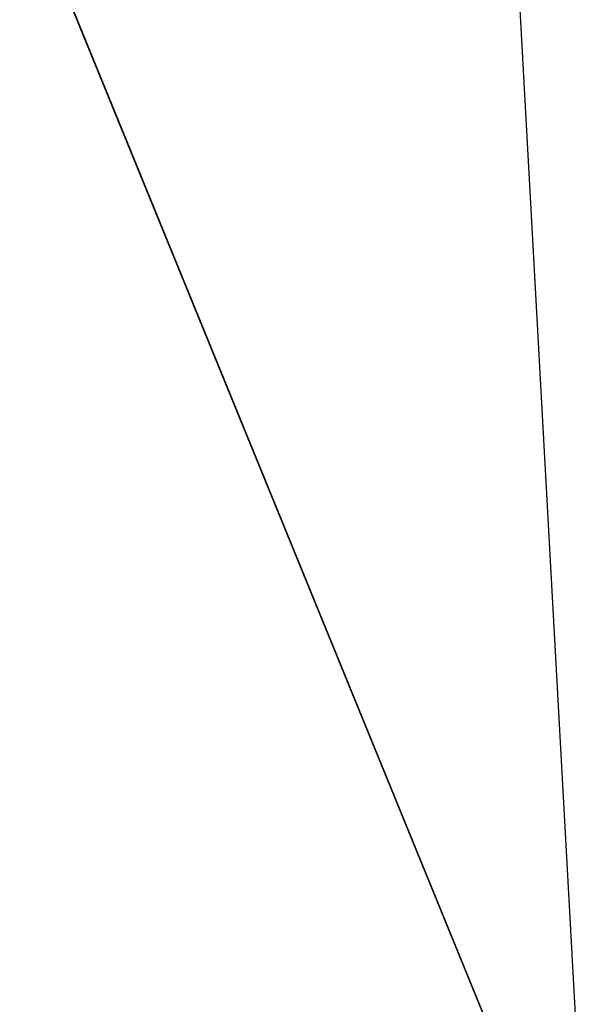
# Model space of a CAD drawing. Header units: inches. Extents: x -9.4 to 9.4, y -4 to 4.
# Tile 119 of 256: x -4.05011 to -4.04659, y -1.03627 to -1.0302. Entities that reach past the tile are written whole.
import ezdxf

# ---------------------------------------------------------------- set-up
doc = ezdxf.new("R2010")
doc.units = ezdxf.units.IN
doc.header["$MEASUREMENT"] = 0
doc.layers.add('AFURN-3-ARPT', color=4, linetype='Continuous', true_color=0x00ffff)

msp = doc.modelspace()

# ---------------------------------------------------------------- meshes
at = {"layer": 'AFURN-3-ARPT'}
mesh = msp.add_polyface(dxfattribs=at)
corners = [(-4.0811517, -0.9814677, 12.2561239), (-4.0826419, -0.98049, 12.2642749), (-4.0834939, -0.9267792, 12.259169), (-4.0846133, -0.9271293, 12.2660574), (-4.0850947, -0.8885193, 12.2607101), (-4.0883095, -0.811988, 12.2618326), (-4.0788667, -0.8879315, 12.2485479), (-4.0793433, -0.9645399, 12.2505811), (-4.0749258, -0.9735936, 12.2440389), (-4.0776968, -1.0026652, 12.2478279), (-4.0723881, -0.811532, 12.2413982), (-4.0767815, -0.7359232, 12.2401413), (-4.0682336, -0.8872618, 12.2399562), (-4.0697252, -0.977486, 12.2389902), (-4.0635369, -0.9749275, 12.2352546), (-4.0598357, -0.8110622, 12.2369493), (-4.0649391, -0.7356847, 12.2352937), (-4.055132, -0.8866154, 12.2358698), (-4.0576175, -0.9626438, 12.2336973), (-4.0507497, -0.9622795, 12.2322944), (-4.054624, -1.0191879, 12.2295097), (-4.0503313, -1.0287884, 12.227754), (-4.0465937, -1.0379286, 12.2266782), (-4.0875125, -0.8614361, 12.2749752), (-4.0861863, -0.8887504, 12.2675193), (-4.0849464, -0.9242003, 12.2732566), (-4.0892347, -0.8192378, 12.2751707), (-4.0823271, -0.9884475, 12.2696241), (-4.090956, -0.7770604, 12.2744774), (-4.0915397, -0.735519, 12.260095), (-4.0926758, -0.7349221, 12.2728418), (-4.0801776, -1.0410583, 12.2653612), (-4.0802049, -1.0267729, 12.2603964), (-4.0783677, -1.0402686, 12.2498592), (-4.071901, -1.0395064, 12.2385353), (-4.0616412, -1.0387274, 12.2305616), (-4.0824645, -0.8118616, 12.2499717), (-4.0824645, -0.8118616, 12.2499717), (-4.0861629, -0.735877, 12.2486471), (-4.0861629, -0.735877, 12.2486471)]
mesh.append_faces([[corners[k] for k in face] for face in [(0, 1, 2, 2), (3, 24, 4, 2), (5, 29, 39, 37), (4, 5, 37, 6), (7, 0, 2, 2), (2, 4, 6, 6), (6, 8, 7, 7), (7, 2, 6, 6), (9, 0, 7, 7), (36, 38, 11, 10), (6, 36, 10, 12), (13, 8, 6, 6), (12, 14, 13, 13), (6, 12, 13, 13), (10, 11, 16, 15), (12, 10, 15, 17), (18, 14, 12, 12), (17, 19, 18, 18), (12, 17, 18, 18), (20, 14, 18, 18), (18, 19, 21, 20), (19, 22, 21, 21), (23, 5, 24, 24), (25, 23, 24, 24), (5, 23, 26, 26), (25, 1, 27, 27), (28, 5, 26, 26), (25, 3, 1, 1), (3, 25, 24, 24), (29, 28, 30, 30), (27, 1, 31, 31), (31, 1, 32, 32), (33, 31, 32, 32), (24, 5, 4, 4), (29, 5, 28, 28), (0, 32, 1, 1), (33, 32, 0, 0), (9, 33, 0, 0), (9, 8, 34, 34), (14, 35, 13, 13), (14, 20, 35, 35), (35, 20, 21, 21), (13, 34, 8, 8), (33, 9, 34, 34), (35, 34, 13, 13), (22, 35, 21, 21), (1, 3, 2, 2), (9, 7, 8, 8)]])

doc.saveas('drawing.dxf')
